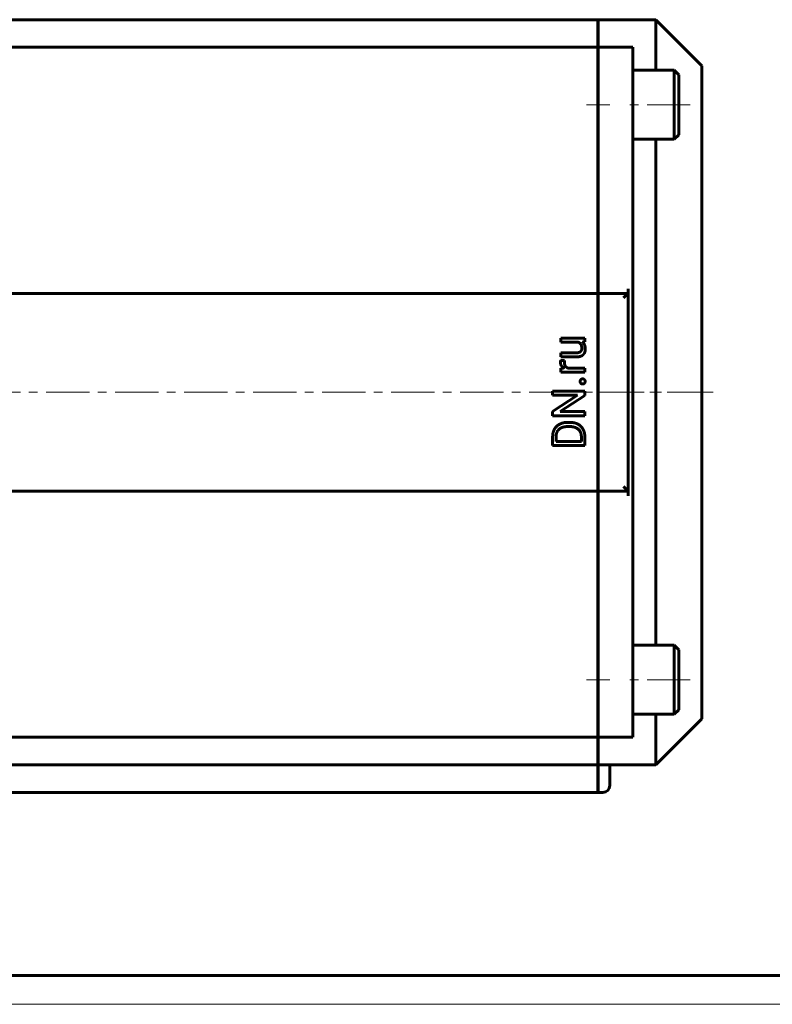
# Model space of a CAD drawing. Header units: millimetres. Extents: x 0 to 841, y 0 to 594.
# Tile 4 of 26: x 256 to 387, y 0 to 171. Entities that reach past the tile are written whole.
import ezdxf

# ---------------------------------------------------------------- set-up
doc = ezdxf.new("R2010")
doc.units = ezdxf.units.MM
for name, pattern in [('K5LT_AXLED', [12, 7.5, -1.5, 1.5, -1.5]), ('K5LT_BASIC', [0]), ('K5LT_THIN', [0])]:
    doc.linetypes.add(name, pattern=pattern)
doc.layers.add('Системный слой (1)', color=7, linetype='Continuous', true_color=0x6c6c6c)

# ---------------------------------------------------------------- blocks, each defined once
blk = doc.blocks.new('U45')
at = {"layer": 'Системный слой (1)', "color": 150, "linetype": 'K5LT_BASIC', "lineweight": 60, "true_color": 0x0080ff}
for p, q in [((214.44, 41.64), (88.48, 41.64)), ((226.44, 41.64), (218.44, 41.64)), ((356.4, 41.64), (230.44, 41.64))]:
    blk.add_line(p, q, dxfattribs=at)
blk = doc.blocks.new('U47')
at = {"layer": 'Системный слой (1)', "color": 150, "linetype": 'K5LT_BASIC', "lineweight": 60, "true_color": 0x0080ff}
for p, q in [((366.44, 162.44), (366.44, 171.24)), ((366.44, 62.44), (366.44, 150.44)), ((366.44, 41.64), (366.44, 50.44))]:
    blk.add_line(p, q, dxfattribs=at)
blk = doc.blocks.new('U52')
at = {"layer": 'Системный слой (1)', "color": 150, "linetype": 'K5LT_BASIC', "lineweight": 60, "true_color": 0x0080ff}
for p, q in [((369.64, 156.44), (369.64, 162.44)), ((369.64, 150.44), (369.64, 156.44))]:
    blk.add_line(p, q, dxfattribs=at)
blk = doc.blocks.new('U53')
at = {"layer": 'Системный слой (1)', "color": 150, "linetype": 'K5LT_BASIC', "lineweight": 60, "true_color": 0x0080ff}
for p, q in [((370.44, 156.44), (370.44, 161.64)), ((370.44, 151.24), (370.44, 156.44))]:
    blk.add_line(p, q, dxfattribs=at)
blk = doc.blocks.new('U54')
at = {"layer": 'Системный слой (1)', "color": 150, "linetype": 'K5LT_BASIC', "lineweight": 60, "true_color": 0x0080ff}
for p, q in [((370.44, 56.44), (370.44, 61.64)), ((370.44, 51.24), (370.44, 56.44))]:
    blk.add_line(p, q, dxfattribs=at)
blk = doc.blocks.new('U55')
at = {"layer": 'Системный слой (1)', "color": 150, "linetype": 'K5LT_BASIC', "lineweight": 60, "true_color": 0x0080ff}
for p, q in [((369.64, 56.44), (369.64, 62.44)), ((369.64, 50.44), (369.64, 56.44))]:
    blk.add_line(p, q, dxfattribs=at)
blk = doc.blocks.new('U56')
at = {"layer": 'Системный слой (1)', "color": 150, "linetype": 'K5LT_BASIC', "lineweight": 60, "true_color": 0x0080ff}
for p, q in [((213.04, 36.84), (88.48, 36.84)), ((225.04, 36.84), (219.84, 36.84)), ((356.4, 36.84), (231.84, 36.84))]:
    blk.add_line(p, q, dxfattribs=at)
blk = doc.blocks.new('U109')
at = {"color": 150, "linetype": 'K5LT_BASIC', "lineweight": 60, "true_color": 0x0080ff}
blk.add_line((836, 5), (20, 5), dxfattribs=at)
at = {"color": 7, "linetype": 'K5LT_THIN', "lineweight": 18}
blk.add_line((841, 0), (0, 0), dxfattribs=at)

msp = doc.modelspace()

# ---------------------------------------------------------------- linework, layer by layer
at = {"layer": 'Системный слой (1)', "color": 150, "linetype": 'K5LT_BASIC', "lineweight": 60, "true_color": 0x0080ff}
for p, q in [((356.3997, 171.2387), (88.4797, 171.2387)), ((356.3997, 166.4387), (356.3997, 171.2387)), ((366.4397, 171.2387), (356.4397, 171.2387)), ((356.4397, 166.4387), (356.4397, 171.2387)), ((366.4397, 171.2387), (374.4397, 163.2387)), ((356.3997, 166.4387), (88.4797, 166.4387)), ((356.3997, 166.4387), (356.3997, 165.6387)), ((362.4397, 166.4387), (356.4397, 166.4387)), ((356.4397, 166.4387), (356.4397, 165.6387)), ((362.4397, 166.4387), (362.4397, 165.6387)), ((356.3997, 165.6387), (356.3997, 124.4387)), ((356.4397, 165.6387), (356.4397, 124.4387)), ((362.4397, 106.4387), (362.4397, 165.6387)), ((374.4397, 49.6387), (374.4397, 163.2387)), ((369.6397, 162.4387), (362.4397, 162.4387)), ((369.6397, 162.4387), (370.4397, 161.6387)), ((356.3997, 160.4387), (356.4397, 160.4387)), ((356.3997, 152.4387), (356.4397, 152.4387)), ((369.6397, 150.4387), (370.4397, 151.2387)), ((369.6397, 150.4387), (362.4397, 150.4387)), ((356.3997, 123.6387), (88.4797, 123.6387)), ((356.3997, 123.6387), (356.3997, 124.4387)), ((356.3997, 123.6387), (356.3997, 122.8387)), ((356.4397, 123.6387), (356.4397, 124.4387)), ((361.6397, 123.6387), (356.4397, 123.6387)), ((356.4397, 123.6387), (356.4397, 122.8387)), ((360.8397, 122.8387), (361.6397, 123.6387)), ((361.6397, 124.4387), (361.6397, 123.6387)), ((361.6397, 89.2387), (361.6397, 123.6387)), ((356.3997, 122.8387), (356.3997, 90.0387)), ((356.4397, 122.8387), (356.4397, 90.0387)), ((354.1133, 115.871), (349.9538, 115.871)), ((349.9538, 115.871), (349.9538, 115.156)), ((349.9538, 115.156), (352.9803, 115.156)), ((353.7018, 115.1758), (354.1133, 115.1906)), ((354.1133, 115.1906), (354.1133, 115.871)), ((352.6448, 113.3069), (349.9538, 113.3069)), ((349.9538, 113.3069), (349.9538, 112.5957)), ((350.592, 111.9508), (349.9308, 111.9546)), ((349.9538, 112.5957), (352.6371, 112.5957)), ((350.4295, 110.65), (349.9538, 110.6361)), ((349.9538, 110.6361), (349.9538, 109.9441)), ((349.9538, 109.9441), (354.1133, 109.9441)), ((354.1133, 110.6553), (351.1585, 110.6553)), ((354.1133, 109.9441), (354.1133, 110.6553)), ((348.5161, 106.6526), (348.5161, 105.9184)), ((354.1133, 106.6526), (348.5161, 106.6526)), ((354.1133, 105.9068), (354.1133, 106.6526)), ((362.4397, 47.2387), (362.4397, 106.4387)), ((348.5161, 105.9184), (352.8447, 105.9184)), ((352.8447, 105.9184), (348.5161, 103.089)), ((349.7962, 103.089), (354.1133, 105.9068)), ((348.5161, 103.089), (348.5161, 102.3471)), ((354.1133, 103.089), (349.7962, 103.089)), ((354.1133, 102.3471), (354.1133, 103.089)), ((348.5161, 102.3471), (354.1133, 102.3471)), ((351.4838, 101.2131), (351.1494, 101.2131)), ((351.4838, 100.4788), (351.1417, 100.4788)), ((348.5161, 98.7451), (348.5161, 97.1612)), ((349.1235, 98.7451), (349.1235, 97.9032)), ((349.1235, 97.9032), (353.5098, 97.9032)), ((353.5098, 97.9032), (353.5098, 98.6759)), ((354.1133, 97.1612), (354.1133, 98.6759)), ((348.5161, 97.1612), (354.1133, 97.1612)), ((356.3997, 89.2387), (88.4797, 89.2387)), ((356.3997, 90.0387), (356.3997, 89.2387)), ((356.3997, 89.2387), (356.3997, 88.4387)), ((356.4397, 90.0387), (356.4397, 89.2387)), ((361.6397, 89.2387), (356.4397, 89.2387)), ((356.4397, 89.2387), (356.4397, 88.4387)), ((361.6397, 89.2387), (360.8397, 90.0387)), ((361.6397, 89.2387), (361.6397, 88.4387)), ((356.3997, 88.4387), (356.3997, 47.2387)), ((356.4397, 88.4387), (356.4397, 47.2387)), ((369.6397, 62.4387), (362.4397, 62.4387)), ((369.6397, 62.4387), (370.4397, 61.6387)), ((356.3997, 60.4387), (356.4397, 60.4387)), ((356.3997, 52.4387), (356.4397, 52.4387)), ((369.6397, 50.4387), (362.4397, 50.4387)), ((369.6397, 50.4387), (370.4397, 51.2387)), ((366.4397, 41.6387), (374.4397, 49.6387)), ((356.3997, 46.4387), (88.4797, 46.4387)), ((356.3997, 47.2387), (356.3997, 46.4387)), ((356.3997, 41.6387), (356.3997, 46.4387)), ((356.4397, 47.2387), (356.4397, 46.4387)), ((362.4397, 46.4387), (356.4397, 46.4387)), ((356.4397, 41.6387), (356.4397, 46.4387)), ((362.4397, 47.2387), (362.4397, 46.4387)), ((356.3997, 41.6387), (356.3997, 38.0387)), ((366.4397, 41.6387), (356.4397, 41.6387)), ((356.4397, 41.6387), (356.4397, 38.0387)), ((358.4397, 38.0387), (358.4397, 41.6387)), ((356.3997, 38.0387), (356.3997, 36.8387)), ((356.4397, 38.0387), (356.4397, 36.8387)), ((357.2397, 36.8387), (356.4397, 36.8387))]:
    msp.add_line(p, q, dxfattribs=at)
at = {"layer": 'Системный слой (1)', "color": 30, "linetype": 'K5LT_AXLED', "lineweight": 18, "true_color": 0xff8000}
for p, q in [((358.4397, 156.4387), (354.3997, 156.4387)), ((372.4397, 156.4387), (360.4397, 156.4387)), ((68.4397, 106.4387), (376.4397, 106.4387)), ((376.4397, 106.4387), (354.4397, 106.4387)), ((358.4397, 56.4387), (354.3997, 56.4387)), ((372.4397, 56.4387), (360.4397, 56.4387))]:
    msp.add_line(p, q, dxfattribs=at)
at = {"layer": 'Системный слой (1)', "color": 150, "linetype": 'K5LT_BASIC', "lineweight": 60, "true_color": 0x0080ff}
msp.add_arc((357.2397, 38.0387), 1.2, 270, 0, dxfattribs=at)
for points in [[(352.9803, 115.156), (353.2492, 115.0373), (353.4117, 114.7908)], [(353.4117, 114.7908), (353.5866, 114.5255), (353.5866, 114.0719)], [(353.108, 113.3703), (352.9254, 113.3069), (352.6448, 113.3069)], [(353.3964, 113.5433), (353.2906, 113.4338), (353.108, 113.3703)], [(353.5444, 113.7894), (353.5021, 113.6529), (353.3964, 113.5433)], [(353.5866, 114.0719), (353.5866, 113.9258), (353.5444, 113.7894)], [(353.8288, 112.9725), (354.0133, 113.1531), (354.1018, 113.4049)], [(354.1018, 113.4049), (354.1902, 113.6567), (354.1902, 113.9604)], [(349.8943, 111.8162), (349.877, 111.7163), (349.877, 111.6394)], [(349.877, 111.6394), (349.877, 111.3011), (350.0211, 111.057)], [(349.9308, 111.9546), (349.9116, 111.9162), (349.8943, 111.8162)], [(350.5612, 111.6048), (350.5612, 111.7048), (350.567, 111.7836)], [(350.8534, 110.8513), (350.715, 110.982), (350.5612, 111.3588), (350.5612, 111.6048)], [(350.567, 111.7836), (350.5728, 111.8624), (350.592, 111.9508)], [(352.6371, 112.5957), (353.0523, 112.5957), (353.3483, 112.6937)], [(353.3483, 112.6937), (353.6443, 112.7918), (353.8288, 112.9725)], [(351.1585, 110.6553), (350.9831, 110.7288), (350.8534, 110.8513)], [(353.4309, 108.6521), (353.306, 108.5387), (353.306, 108.3234)], [(353.306, 108.3234), (353.306, 108.1081), (353.4309, 107.9947)], [(353.7366, 108.7655), (353.5559, 108.7655), (353.4309, 108.6521)], [(353.4309, 107.9947), (353.5559, 107.8813), (353.7366, 107.8813)], [(354.0364, 108.6521), (353.9134, 108.7655), (353.7366, 108.7655)], [(353.7366, 107.8813), (353.9134, 107.8813), (354.0364, 107.9947)], [(354.1594, 108.3234), (354.1594, 108.5387), (354.0364, 108.6521)], [(354.0364, 107.9947), (354.1594, 108.1081), (354.1594, 108.3234)], [(351.1494, 101.2131), (350.542, 101.2131), (349.5694, 100.8594), (348.8813, 100.202), (348.5161, 99.2948), (348.5161, 98.7451)], [(354.1133, 98.6759), (354.1133, 99.2602), (353.7481, 100.1943), (353.0638, 100.8594), (352.0912, 101.2131), (351.4838, 101.2131)], [(351.1417, 100.4788), (350.6612, 100.4788), (349.9116, 100.2482), (349.3926, 99.8022), (349.1235, 99.1602), (349.1235, 98.7451)], [(353.5098, 98.6759), (353.5098, 99.2756), (353.0062, 100.0752), (352.0951, 100.4788), (351.4838, 100.4788)]]:
    msp.add_open_spline(points, degree=2, dxfattribs=at)
for points, knots in [([(354.1902, 113.9604), (354.1902, 114.4064), (353.9184, 114.9935), (353.7018, 115.1758)], [0, 0, 0, 1.06069996, 2, 2, 2]), ([(350.0211, 111.057), (350.1653, 110.8129), (350.4252, 110.6526), (350.4295, 110.65)], [0, 0, 0, 1.96722717, 2, 2, 2])]:
    msp.add_open_spline(points, degree=2, knots=knots, dxfattribs=at)

# ---------------------------------------------------------------- block references
msp.add_blockref('U109', (0, 0))
at = {"layer": 'Системный слой (1)'}
for name in ['U47', 'U52', 'U53', 'U55', 'U54', 'U45', 'U56']:
    msp.add_blockref(name, (0, 0), dxfattribs=at)

doc.saveas('drawing.dxf')
